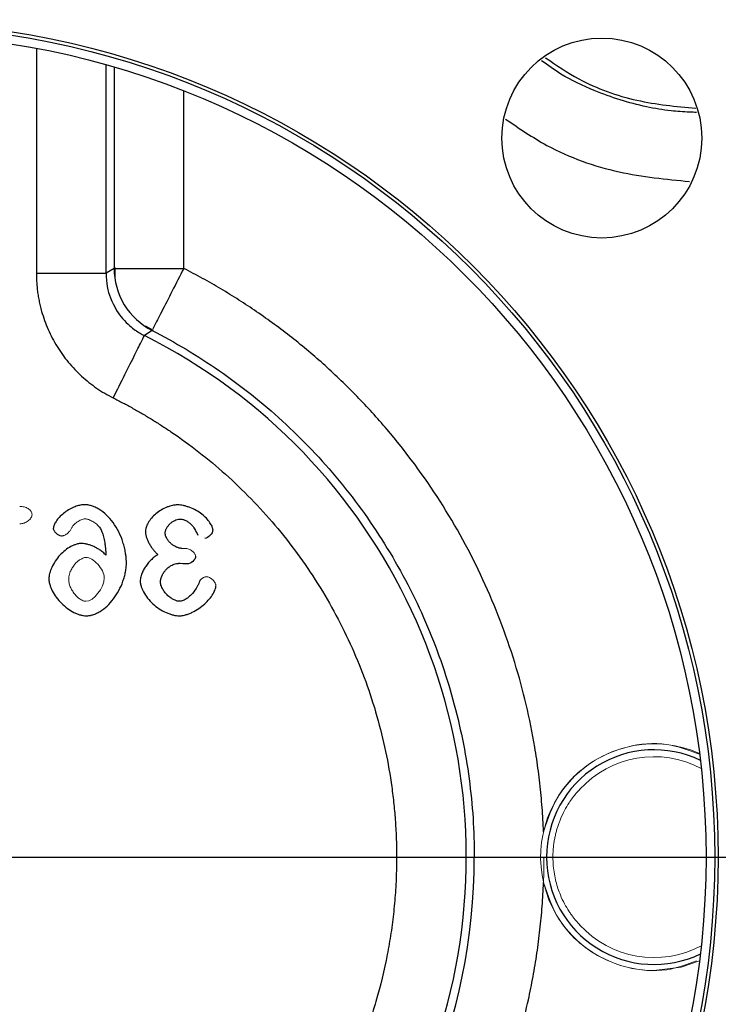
# Model space of a CAD drawing. Header units: inches. Extents: x 0.3 to 34.1, y 0.2 to 21.7.
# Tile 10 of 26: x 8.6 to 10.1, y 9.6 to 11.7. Entities that reach past the tile are written whole.
import ezdxf

# ---------------------------------------------------------------- set-up
doc = ezdxf.new("R2010")
doc.units = ezdxf.units.IN
doc.header["$MEASUREMENT"] = 0
doc.layers.add('SLD-0', color=7, linetype='Continuous', lineweight=25)
doc.styles.add('SLDTEXTSTYLE0', font='TXT', dxfattribs={"width": 0.75})
doc.dimstyles.new('SLDDIMSTYLE0', dxfattribs={"dimtxt": 0.125, "dimasz": 0.13, "dimexe": 0, "dimexo": 0.0625, "dimgap": 0.03125, "dimtad": 0, "dimtih": 1, "dimtoh": 1, "dimlfac": 0.8, "dimrnd": 1e-09, "dimzin": 12, "dimdsep": 46, "dimtxsty": 'SLDTEXTSTYLE0', "dimsah": 1, "dimcen": 0.09, "dimadec": 0, "dimazin": 3, "dimtfac": 1, "dimtofl": 0, "dimtmove": 0, "dimatfit": 3, "dimfxl": 1, "dimfrac": 2, "dimtolj": 1, "dimtzin": 12, "dimarcsym": 0})

# ---------------------------------------------------------------- blocks, each defined once
blk = doc.blocks.new('_D_1')
at = {"layer": 'SLD-0'}
for p, q in [((10.2748, 9.8994), (13.6165, 9.8994)), ((13.4915, 9.8994), (13.4915, 7.5998)), ((13.2375, 7.5744), (13.1994, 7.5744)), ((13.1994, 7.5744), (13.1994, 7.3759)), ((13.7455, 7.5744), (13.7836, 7.5744)), ((13.7836, 7.5744), (13.7836, 7.3759)), ((13.1994, 7.3759), (13.2375, 7.3759)), ((13.7836, 7.3759), (13.7455, 7.3759)), ((13.4915, 4.6187), (13.4915, 7.1889)), ((9.08, 4.6187), (13.6165, 4.6187))]:
    blk.add_line(p, q, dxfattribs=at)
for points in [[(13.4915, 9.8994), (13.4715, 9.7694), (13.5115, 9.7694)], [(13.4915, 4.6187), (13.5115, 4.7487), (13.4715, 4.7487)]]:
    blk.add_solid(points, dxfattribs=at)
at = {"layer": 'SLD-0', "char_height": 0.125, "attachment_point": 1, "style": 'SLDTEXTSTYLE0'}
for s, insert in [('107.30', (13.2375, 7.5371)), ('4.22', (13.3299, 7.35))]:
    blk.add_mtext(s, dxfattribs=dict(at, insert=insert))
blk = doc.blocks.new('SW_CENTERMARKSYMBOL_0')
at = {"layer": 'SLD-0', "color": 0}
blk.add_line((0.25, 0), (1.8959, 0), dxfattribs=at)

msp = doc.modelspace()

# ---------------------------------------------------------------- linework, layer by layer
at = {"color": 8, "linetype": 'Continuous', "lineweight": 25}
for p, q in [((8.659, 11.6393), (8.659, 11.1553)), ((8.8089, 11.1553), (8.8089, 11.6041)), ((8.8262, 11.5991), (8.8262, 11.1659)), ((8.9761, 11.1659), (8.9761, 11.5479))]:
    msp.add_line(p, q, dxfattribs=at)
at = {"color": 7, "linetype": 'Continuous', "lineweight": 25}
for p, q in [((8.8262, 11.1659), (8.8089, 11.1553)), ((8.8278, 11.168), (8.8279, 11.1483)), ((8.893, 11.042), (8.9105, 11.0329)), ((8.9079, 11.0324), (8.8916, 11.0213)), ((9.6012, 9.8994), (9.7511, 9.8994))]:
    msp.add_line(p, q, dxfattribs=at)
at = {"color": 144, "linetype": 'Continuous', "lineweight": 18}
msp.add_line((8.9786, 10.5635), (8.9722, 10.5635), dxfattribs=at)
at = {"color": 144, "linetype": 'Continuous', "lineweight": 18, "flags": 128}
msp.add_lwpolyline([(9.9876, 9.6557), (10.0459, 9.6628), (10.0857, 9.6763)], dxfattribs=at)
at = {"color": 7, "linetype": 'Continuous', "lineweight": 25}
for centre, radius in [((8.3288, 9.8994), 3.2037), ((8.3288, 9.8994), 3.1263), ((8.3288, 9.8994), 1.7969), ((8.3288, 9.8994), 1.7897), ((8.3288, 9.8994), 1.7709), ((9.8756, 11.4462), 0.215)]:
    msp.add_circle(centre, radius, dxfattribs=at)
for centre, radius, start, end in [((8.3288, 9.8994), 1.2551, 116.6401, 63.3599), ((9.9876, 9.8994), 0.2309, 64.3548, 180), ((8.3288, 9.8994), 1.2724, 180, 0), ((9.9876, 9.8994), 0.2309, 180, 295.6452)]:
    msp.add_arc(centre, radius, start, end, dxfattribs=at)
at = {"color": 144, "linetype": 'Continuous', "lineweight": 18}
for centre, radius, start, end in [((9.9876, 9.8994), 0.2437, 66.275, 270), ((9.9876, 9.8994), 0.2161, 61.8596, 137.659), ((8.3288, 9.8994), 1.4223, 357.7963, 0), ((9.9876, 9.8994), 0.2161, 222.341, 298.1404)]:
    msp.add_arc(centre, radius, start, end, dxfattribs=at)
at = {"color": 7, "linetype": 'Continuous', "lineweight": 25}
for points, knots in [([(7.1621, 7.0828), (7.1499, 7.0879), (7.1253, 7.0982), (7.0888, 7.1142), (7.0525, 7.1306), (7.0164, 7.1475), (6.9806, 7.1649), (6.945, 7.1827), (6.9096, 7.201), (6.8745, 7.2198), (6.8397, 7.239), (6.8051, 7.2587), (6.7707, 7.2788), (6.7366, 7.2994), (6.7027, 7.3205), (6.6387, 7.3614), (6.5463, 7.4246), (6.4285, 7.5139), (6.3151, 7.6088), (6.2053, 7.7102), (6.0993, 7.8181), (5.9973, 7.9331), (5.9007, 8.0536), (5.779, 8.2224), (5.6427, 8.446), (5.5071, 8.7306), (5.4017, 9.0278), (5.3278, 9.3326), (5.2859, 9.6401), (5.2755, 9.9442), (5.2946, 10.2429), (5.3413, 10.5296), (5.4132, 10.8052), (5.5083, 11.0678), (5.6267, 11.3206), (5.7708, 11.5663), (5.9404, 11.8021), (6.1381, 12.0268), (6.3606, 12.2345), (6.6076, 12.4223), (6.8754, 12.5856), (7.1601, 12.7211), (7.4572, 12.8266), (7.7117, 12.8883), (7.9171, 12.9216), (8.0706, 12.9385), (8.224, 12.9477), (8.3752, 12.9491), (8.5247, 12.9431), (8.6719, 12.9301), (8.8184, 12.9099), (8.9382, 12.8874), (9.0317, 12.8663), (9.0994, 12.8495), (9.1667, 12.8311), (9.2334, 12.8112), (9.2997, 12.7898), (9.3655, 12.7668), (9.4309, 12.7424), (9.474, 12.7249), (9.4956, 12.7161)], [0, 0, 0, 0, 0.004171, 0.008337, 0.0125, 0.01666, 0.020818, 0.024974, 0.02913, 0.033286, 0.037443, 0.041601, 0.045761, 0.049924, 0.054091, 0.058262, 0.073718, 0.089139, 0.10456, 0.120018, 0.135974, 0.151932, 0.16814, 0.18435, 0.217102, 0.25003, 0.282957, 0.315709, 0.348117, 0.38002, 0.410888, 0.441759, 0.470878, 0.5, 0.52912, 0.558242, 0.58911, 0.619981, 0.651884, 0.684292, 0.717044, 0.749971, 0.782899, 0.815651, 0.831859, 0.848069, 0.864024, 0.879983, 0.895439, 0.91086, 0.926281, 0.941739, 0.949035, 0.956319, 0.963596, 0.970869, 0.978142, 0.985419, 0.992704, 1, 1, 1, 1]), ([(9.4956, 12.7161), (9.5078, 12.711), (9.5324, 12.7007), (9.5689, 12.6847), (9.6052, 12.6683), (9.6413, 12.6513), (9.6771, 12.634), (9.7127, 12.6161), (9.7481, 12.5978), (9.7832, 12.5791), (9.818, 12.5599), (9.8526, 12.5402), (9.887, 12.5201), (9.9211, 12.4995), (9.955, 12.4784), (10.019, 12.4375), (10.1114, 12.3743), (10.2292, 12.285), (10.3426, 12.1901), (10.4524, 12.0887), (10.5584, 11.9807), (10.6604, 11.8658), (10.757, 11.7453), (10.8786, 11.5765), (11.015, 11.3529), (11.1505, 11.0682), (11.256, 10.7711), (11.3299, 10.4663), (11.3718, 10.1588), (11.3822, 9.8547), (11.3631, 9.5559), (11.3163, 9.2693), (11.2445, 8.9937), (11.1494, 8.7311), (11.031, 8.4783), (10.8869, 8.2326), (10.7172, 7.9968), (10.5195, 7.772), (10.2971, 7.5644), (10.0501, 7.3766), (9.7823, 7.2133), (9.4976, 7.0777), (9.2005, 6.9723), (8.946, 6.9106), (8.7406, 6.8773), (8.5871, 6.8603), (8.4337, 6.8512), (8.2824, 6.8498), (8.133, 6.8558), (7.9858, 6.8688), (7.8393, 6.889), (7.7195, 6.9115), (7.626, 6.9325), (7.5583, 6.9494), (7.491, 6.9678), (7.4243, 6.9877), (7.358, 7.0091), (7.2922, 7.0321), (7.2268, 7.0565), (7.1837, 7.074), (7.1621, 7.0828)], [0, 0, 0, 0, 0.004171, 0.008337, 0.0125, 0.01666, 0.020818, 0.024974, 0.02913, 0.033286, 0.037443, 0.041601, 0.045761, 0.049924, 0.054091, 0.058262, 0.073718, 0.089139, 0.10456, 0.120018, 0.135974, 0.151932, 0.16814, 0.18435, 0.217102, 0.25003, 0.282957, 0.315709, 0.348117, 0.38002, 0.410888, 0.441759, 0.470878, 0.5, 0.52912, 0.558242, 0.58911, 0.619981, 0.651884, 0.684292, 0.717044, 0.749971, 0.782899, 0.815651, 0.831859, 0.848069, 0.864024, 0.879983, 0.895439, 0.91086, 0.926281, 0.941739, 0.949035, 0.956319, 0.963596, 0.970869, 0.978142, 0.985419, 0.992704, 1, 1, 1, 1]), ([(8.8262, 11.1659), (8.8262, 11.1385), (8.8417, 11.0836), (8.8835, 11.0449), (8.9079, 11.0324)], [0.0000272, 0.0000272, 0.0000272, 0.0000272, 0.4999999, 0.9999728, 0.9999728, 0.9999728, 0.9999728]), ([(8.8298, 11.1659), (8.832, 11.1659), (8.8372, 11.1659), (8.8698, 11.1659), (8.9184, 11.1659), (8.9569, 11.1659), (8.9761, 11.1659)], [0, 0, 0, 0, 0.194215, 0.46281, 0.731405, 1, 1, 1, 1]), ([(8.9761, 11.1659), (8.9677, 11.1494), (8.9502, 11.1152), (8.9276, 11.0711), (8.9127, 11.0419), (8.9104, 11.0373), (8.9095, 11.0355)], [0, 0, 0, 0, 0.258504, 0.537305, 0.816105, 1, 1, 1, 1]), ([(9.7501, 9.9541), (9.7497, 9.9628), (9.7489, 9.9802), (9.7472, 10.0062), (9.745, 10.0322), (9.7423, 10.0582), (9.7392, 10.0841), (9.7355, 10.1099), (9.7279, 10.1579), (9.7138, 10.2278), (9.689, 10.3188), (9.658, 10.4086), (9.6083, 10.5264), (9.5312, 10.6674), (9.4357, 10.7966), (9.3497, 10.8913), (9.2813, 10.9571), (9.2091, 11.0179), (9.1464, 11.0639), (9.095, 11.098), (9.0561, 11.122), (9.0166, 11.1447), (8.9896, 11.1588), (8.9761, 11.1659)], [0, 0, 0, 0, 0.0173256, 0.0346367, 0.0519391, 0.0692385, 0.0865409, 0.103852, 0.1211776, 0.1833625, 0.2455811, 0.3088967, 0.372246, 0.4999992, 0.6277524, 0.6910676, 0.7544173, 0.8166016, 0.8788207, 0.9091301, 0.9394089, 0.9696884, 1, 1, 1, 1]), ([(8.659, 11.1553), (8.659, 11.1513), (8.6591, 11.1434), (8.6599, 11.1317), (8.661, 11.1199), (8.6626, 11.1082), (8.6647, 11.0966), (8.6673, 11.085), (8.6728, 11.064), (8.6835, 11.0342), (8.7028, 10.9974), (8.727, 10.9636), (8.7509, 10.9385), (8.7719, 10.9205), (8.7885, 10.9082), (8.806, 10.8969), (8.8182, 10.8905), (8.8244, 10.8873)], [0, 0, 0, 0, 0.035672, 0.071263, 0.106827, 0.142422, 0.178101, 0.213922, 0.249937, 0.374589, 0.499701, 0.624737, 0.74957, 0.812312, 0.874764, 0.937226, 1, 1, 1, 1]), ([(8.8089, 11.1553), (8.8089, 11.1357), (8.8128, 11.116), (8.827, 11.0816), (8.8367, 11.0664), (8.8562, 11.0454), (8.8646, 11.0381), (8.8795, 11.0279), (8.8854, 11.0243), (8.8916, 11.0213)], [-0.6698893, -0.6698893, -0.6698893, -0.6698893, -0.5861531, -0.5861531, -0.4521753, -0.4521753, -0.2378107, -0.2378107, 0, 0, 0, 0]), ([(8.8244, 10.8873), (8.833, 10.9044), (8.8416, 10.9216), (8.8576, 10.9534), (8.8649, 10.9681), (8.8773, 10.9927), (8.8823, 11.0028), (8.8893, 11.0167), (8.8913, 11.0207), (8.8916, 11.0213)], [0, 0, 0, 0, 0.25, 0.25, 0.5, 0.5, 0.75, 0.75, 1, 1, 1, 1]), ([(8.9079, 11.0324), (8.9572, 11.0072), (9.0057, 10.9783), (9.0998, 10.9133), (9.1453, 10.8771), (9.2316, 10.7979), (9.2725, 10.755), (9.3482, 10.6633), (9.3829, 10.6145), (9.4453, 10.5126), (9.4729, 10.4595), (9.5201, 10.3504), (9.5398, 10.2944), (9.5709, 10.1815), (9.5824, 10.1245), (9.5976, 10.0112), (9.6012, 9.9548), (9.6012, 9.8994)], [0, 0, 0, 0, 0.125, 0.125, 0.25, 0.25, 0.375, 0.375, 0.5, 0.5, 0.625, 0.625, 0.75, 0.75, 0.875, 0.875, 1, 1, 1, 1]), ([(8.8244, 10.8873), (8.8315, 10.8836), (8.8458, 10.8764), (8.8669, 10.8649), (8.8877, 10.853), (8.9083, 10.8406), (8.9286, 10.8278), (8.9626, 10.8053), (9.0093, 10.7713), (9.0669, 10.7231), (9.1216, 10.6707), (9.1907, 10.5945), (9.2676, 10.4896), (9.3292, 10.3743), (9.3684, 10.2772), (9.3925, 10.2028), (9.4112, 10.1272), (9.4222, 10.0638), (9.4284, 10.013), (9.4316, 9.9752), (9.4336, 9.9373), (9.4339, 9.9121), (9.434, 9.8994)], [0, 0, 0, 0, 0.0196793, 0.0393343, 0.0589743, 0.0786086, 0.0982464, 0.117897, 0.178868, 0.2397637, 0.302305, 0.3648246, 0.4920561, 0.6205091, 0.6847298, 0.7489933, 0.8124399, 0.8758022, 0.9069127, 0.937958, 0.9689749, 1, 1, 1, 1]), ([(8.7628, 10.6575), (8.7614, 10.6574), (8.7586, 10.6574), (8.7542, 10.6567), (8.7496, 10.6556), (8.7448, 10.6541), (8.7375, 10.6512), (8.7281, 10.6464), (8.7175, 10.639), (8.7084, 10.6308), (8.7024, 10.6235), (8.6989, 10.6177), (8.6971, 10.6139), (8.6959, 10.6104), (8.6957, 10.6082), (8.6956, 10.6072)], [0, 0, 0, 0, 0.04703, 0.096758, 0.149584, 0.205842, 0.265808, 0.412299, 0.561608, 0.698453, 0.823888, 0.877097, 0.925283, 0.965966, 1, 1, 1, 1]), ([(8.8528, 10.5328), (8.8527, 10.5349), (8.8526, 10.5395), (8.852, 10.5464), (8.8507, 10.5551), (8.8486, 10.5652), (8.8443, 10.5807), (8.8369, 10.5992), (8.825, 10.6191), (8.8108, 10.6356), (8.7971, 10.646), (8.7859, 10.652), (8.7779, 10.6551), (8.7702, 10.6571), (8.7652, 10.6574), (8.7628, 10.6575)], [0, 0, 0, 0, 0.039426, 0.081301, 0.125752, 0.19605, 0.267388, 0.413551, 0.552458, 0.682044, 0.803779, 0.858354, 0.910516, 0.957461, 1, 1, 1, 1]), ([(8.9631, 10.6571), (8.962, 10.6571), (8.9596, 10.657), (8.956, 10.6566), (8.9514, 10.6557), (8.9459, 10.6543), (8.9375, 10.6513), (8.9272, 10.6463), (8.916, 10.6384), (8.9066, 10.6291), (8.9005, 10.6205), (8.897, 10.6135), (8.8951, 10.6086), (8.8939, 10.604), (8.8937, 10.601), (8.8937, 10.5996)], [0, 0, 0, 0, 0.035007, 0.072786, 0.113524, 0.178728, 0.246605, 0.389354, 0.530738, 0.666501, 0.795902, 0.853866, 0.908743, 0.957286, 1, 1, 1, 1]), ([(9.0387, 10.6039), (9.0386, 10.6045), (9.0386, 10.6059), (9.038, 10.6081), (9.0369, 10.611), (9.0352, 10.6147), (9.0314, 10.6209), (9.0249, 10.6288), (9.0148, 10.6376), (9.0028, 10.6455), (8.9916, 10.6507), (8.9824, 10.6539), (8.9756, 10.6557), (8.9692, 10.6569), (8.9651, 10.657), (8.9631, 10.6571)], [0, 0, 0, 0, 0.019586, 0.042407, 0.068807, 0.115085, 0.166597, 0.290526, 0.425159, 0.574938, 0.726953, 0.801617, 0.873419, 0.940493, 1, 1, 1, 1]), ([(8.9362, 10.5969), (8.9363, 10.5976), (8.9363, 10.5992), (8.9369, 10.6016), (8.9378, 10.6041), (8.9395, 10.6076), (8.9423, 10.6118), (8.9464, 10.6165), (8.9512, 10.6206), (8.9565, 10.6239), (8.9619, 10.6262), (8.9658, 10.6266), (8.9676, 10.6267)], [0, 0, 0, 0, 0.0491685, 0.1018866, 0.1590855, 0.2214963, 0.3488136, 0.484335, 0.6225416, 0.754306, 0.8841415, 1, 1, 1, 1]), ([(8.9676, 10.6267), (8.9686, 10.6267), (8.9707, 10.6266), (8.9739, 10.626), (8.9772, 10.625), (8.9815, 10.6232), (8.9867, 10.6201), (8.9934, 10.6141), (9.0004, 10.6048), (9.0043, 10.5966), (9.0064, 10.5921)], [0, 0, 0, 0, 0.057014, 0.115791, 0.177119, 0.241692, 0.370694, 0.506266, 0.729566, 1, 1, 1, 1]), ([(8.7949, 10.609), (8.7957, 10.6078), (8.7973, 10.6054), (8.7993, 10.6012), (8.8011, 10.5965), (8.8028, 10.5912), (8.8043, 10.5855), (8.8055, 10.5792), (8.8066, 10.5724), (8.8075, 10.5651), (8.8082, 10.5572), (8.8086, 10.5518), (8.8087, 10.549)], [0, 0, 0, 0, 0.068213, 0.142432, 0.223224, 0.311028, 0.406186, 0.508966, 0.619582, 0.738205, 0.864973, 1, 1, 1, 1]), ([(8.8937, 10.5996), (8.8937, 10.5986), (8.8938, 10.5966), (8.8942, 10.5935), (8.895, 10.5901), (8.8964, 10.5856), (8.8987, 10.5798), (8.9022, 10.573), (8.9063, 10.5664), (8.9108, 10.5603), (8.9155, 10.5548), (8.9189, 10.5517), (8.9206, 10.5503)], [0, 0, 0, 0, 0.05136, 0.106338, 0.165334, 0.228675, 0.354685, 0.490692, 0.624909, 0.758509, 0.885327, 1, 1, 1, 1]), ([(8.9722, 10.5635), (8.9712, 10.5636), (8.9693, 10.5636), (8.9664, 10.5642), (8.9634, 10.5651), (8.9592, 10.5669), (8.9542, 10.5697), (8.9485, 10.574), (8.9436, 10.579), (8.94, 10.5841), (8.9377, 10.5888), (8.9365, 10.5928), (8.9363, 10.5956), (8.9362, 10.5969)], [0, 0, 0, 0, 0.052528, 0.108239, 0.167861, 0.231989, 0.361758, 0.496356, 0.632408, 0.760238, 0.846054, 0.925168, 1, 1, 1, 1]), ([(8.7566, 10.5742), (8.7555, 10.5742), (8.7531, 10.5741), (8.7495, 10.5735), (8.745, 10.5723), (8.7395, 10.5704), (8.731, 10.5664), (8.7205, 10.5596), (8.7092, 10.549), (8.6995, 10.5367), (8.6933, 10.5253), (8.6895, 10.5161), (8.6876, 10.5097), (8.6863, 10.5037), (8.6861, 10.4999), (8.686, 10.4981)], [0, 0, 0, 0, 0.029882, 0.062453, 0.097995, 0.155862, 0.217341, 0.351355, 0.490687, 0.631431, 0.771463, 0.835955, 0.897468, 0.952356, 1, 1, 1, 1]), ([(8.8087, 10.549), (8.8078, 10.55), (8.8058, 10.5523), (8.8022, 10.5554), (8.7975, 10.5589), (8.7916, 10.5627), (8.7846, 10.5665), (8.7773, 10.5697), (8.7701, 10.5721), (8.7632, 10.5738), (8.7587, 10.5741), (8.7566, 10.5742)], [0, 0, 0, 0, 0.072582, 0.151844, 0.238325, 0.369829, 0.506988, 0.642848, 0.772047, 0.894386, 1, 1, 1, 1]), ([(8.9206, 10.5503), (8.9195, 10.5496), (8.9172, 10.5483), (8.9139, 10.5459), (8.9105, 10.5431), (8.9058, 10.5389), (8.9003, 10.5329), (8.8944, 10.525), (8.8893, 10.5167), (8.8859, 10.5092), (8.8838, 10.5029), (8.8827, 10.498), (8.8825, 10.4948), (8.8824, 10.4933)], [0, 0, 0, 0, 0.053994, 0.111661, 0.173299, 0.239147, 0.377475, 0.518541, 0.656858, 0.787388, 0.866809, 0.937346, 1, 1, 1, 1]), ([(8.7665, 10.4185), (8.7677, 10.4185), (8.77, 10.4186), (8.7736, 10.4191), (8.7772, 10.4199), (8.7822, 10.4213), (8.7887, 10.4239), (8.7992, 10.4296), (8.8119, 10.4395), (8.8254, 10.4547), (8.837, 10.4726), (8.8443, 10.4892), (8.8486, 10.5029), (8.851, 10.5131), (8.8525, 10.523), (8.8527, 10.5296), (8.8528, 10.5328)], [0, 0, 0, 0, 0.022208, 0.045205, 0.069142, 0.094153, 0.146835, 0.202949, 0.325133, 0.45688, 0.595361, 0.736218, 0.805411, 0.873197, 0.938323, 1, 1, 1, 1]), ([(8.9261, 10.4913), (8.9261, 10.4925), (8.9262, 10.4948), (8.9269, 10.4983), (8.928, 10.5019), (8.93, 10.5067), (8.9333, 10.5124), (8.9384, 10.5185), (8.9443, 10.5237), (8.9501, 10.5274), (8.9555, 10.5297), (8.9601, 10.531), (8.9631, 10.5312), (8.9646, 10.5313)], [0, 0, 0, 0, 0.057415, 0.116721, 0.178722, 0.244121, 0.372374, 0.505572, 0.637524, 0.76397, 0.847858, 0.925874, 1, 1, 1, 1]), ([(8.686, 10.4981), (8.6861, 10.4968), (8.6861, 10.4942), (8.6868, 10.4901), (8.6881, 10.485), (8.6901, 10.4789), (8.6944, 10.4696), (8.7017, 10.4579), (8.7128, 10.4453), (8.7255, 10.4342), (8.7373, 10.427), (8.7468, 10.4227), (8.7537, 10.4204), (8.7602, 10.4188), (8.7645, 10.4186), (8.7665, 10.4185)], [0, 0, 0, 0, 0.031698, 0.065695, 0.102275, 0.160623, 0.222984, 0.356721, 0.496507, 0.636783, 0.771672, 0.834838, 0.894546, 0.949837, 1, 1, 1, 1]), ([(8.8824, 10.4933), (8.8825, 10.4922), (8.8826, 10.4899), (8.8832, 10.4863), (8.8844, 10.4817), (8.8864, 10.4761), (8.8907, 10.4672), (8.898, 10.4561), (8.9095, 10.4439), (8.923, 10.4334), (8.9355, 10.4266), (8.9457, 10.4225), (8.9531, 10.4203), (8.96, 10.4188), (8.9645, 10.4186), (8.9666, 10.4185)], [0, 0, 0, 0, 0.027032, 0.05694, 0.089996, 0.145064, 0.203948, 0.335621, 0.473115, 0.615653, 0.757693, 0.824772, 0.889013, 0.947851, 1, 1, 1, 1]), ([(8.9663, 10.4498), (8.9653, 10.4499), (8.9634, 10.45), (8.9605, 10.4507), (8.9573, 10.4518), (8.9527, 10.454), (8.9469, 10.4576), (8.9404, 10.4633), (8.9347, 10.4698), (8.9305, 10.4763), (8.9279, 10.482), (8.9264, 10.4867), (8.9262, 10.4898), (8.9261, 10.4913)], [0, 0, 0, 0, 0.044316, 0.093135, 0.147273, 0.207331, 0.339008, 0.478246, 0.62226, 0.760612, 0.849783, 0.928895, 1, 1, 1, 1]), ([(9.0107, 10.4935), (9.0099, 10.4917), (9.0085, 10.488), (9.0058, 10.4826), (9.0008, 10.474), (8.9942, 10.4654), (8.9859, 10.4578), (8.9801, 10.4538), (8.975, 10.4514), (8.9706, 10.4501), (8.9677, 10.4499), (8.9663, 10.4498)], [0, 0, 0, 0, 0.090812, 0.182779, 0.276314, 0.547049, 0.675165, 0.791191, 0.866255, 0.935203, 1, 1, 1, 1]), ([(8.9666, 10.4185), (8.968, 10.4186), (8.9708, 10.4187), (8.9753, 10.4194), (8.9807, 10.4207), (8.9872, 10.4228), (8.9969, 10.427), (9.0087, 10.4338), (9.0211, 10.4436), (9.0314, 10.4544), (9.038, 10.4637), (9.0419, 10.4708), (9.0438, 10.4752), (9.0452, 10.4789), (9.0454, 10.4811), (9.0455, 10.4821)], [0, 0, 0, 0, 0.038097, 0.079667, 0.12503, 0.195448, 0.27021, 0.421041, 0.574323, 0.710316, 0.83919, 0.890622, 0.937307, 0.973374, 1, 1, 1, 1]), ([(9.434, 9.8994), (9.4339, 9.8916), (9.4339, 9.876), (9.4331, 9.8526), (9.4319, 9.8292), (9.4301, 9.8059), (9.4279, 9.7826), (9.4252, 9.7593), (9.422, 9.7361), (9.4182, 9.713), (9.4092, 9.6636), (9.3911, 9.5887), (9.3568, 9.4891), (9.3125, 9.3919), (9.2576, 9.2971), (9.1928, 9.2073), (9.1182, 9.1233), (9.0352, 9.0469), (8.9446, 8.9794), (8.848, 8.9216), (8.7471, 8.8745), (8.643, 8.838), (8.5046, 8.8044), (8.3288, 8.7877), (8.1531, 8.8044), (8.0147, 8.838), (7.9106, 8.8745), (7.8097, 8.9216), (7.7131, 8.9794), (7.6225, 9.0469), (7.5395, 9.1233), (7.4648, 9.2073), (7.4001, 9.2971), (7.3451, 9.3919), (7.3009, 9.4891), (7.2666, 9.5887), (7.247, 9.6697), (7.2363, 9.7315), (7.2306, 9.7732), (7.2266, 9.8152), (7.2241, 9.8573), (7.2238, 9.8854), (7.2237, 9.8994)], [0, 0, 0, 0, 0.0067617, 0.0135132, 0.0202575, 0.0269977, 0.0337369, 0.040478, 0.0472242, 0.0539784, 0.0607438, 0.0906324, 0.1205095, 0.1516671, 0.1828388, 0.2150274, 0.2472513, 0.2798078, 0.312389, 0.3446971, 0.3770036, 0.4084626, 0.439904, 0.5000047, 0.5601014, 0.591535, 0.6229997, 0.655301, 0.6876138, 0.7201901, 0.7527528, 0.7849699, 0.8171686, 0.8483296, 0.8794978, 0.909364, 0.93926, 0.951428, 0.9635682, 0.9756984, 0.9878364, 1, 1, 1, 1]), ([(6.9076, 9.8448), (6.908, 9.8363), (6.9087, 9.8193), (6.9104, 9.7938), (6.9125, 9.7684), (6.9151, 9.7431), (6.9181, 9.7178), (6.9216, 9.6926), (6.9255, 9.6675), (6.9299, 9.6424), (6.9348, 9.6173), (6.9476, 9.5568), (6.9733, 9.4618), (7.0214, 9.334), (7.0823, 9.2097), (7.1567, 9.0898), (7.2431, 8.977), (7.341, 8.8729), (7.4489, 8.779), (7.5649, 8.697), (7.6876, 8.6273), (7.8141, 8.5712), (7.9437, 8.5281), (8.114, 8.4889), (8.3288, 8.4695), (8.5437, 8.4889), (8.714, 8.5281), (8.8436, 8.5712), (8.9701, 8.6273), (9.0928, 8.697), (9.2088, 8.779), (9.3166, 8.8729), (9.4146, 8.977), (9.501, 9.0898), (9.5753, 9.2097), (9.6363, 9.334), (9.6844, 9.4618), (9.7123, 9.565), (9.728, 9.6423), (9.7363, 9.6926), (9.7428, 9.7431), (9.7476, 9.7938), (9.7492, 9.8278), (9.7501, 9.8448)], [0, 0, 0, 0, 0.005859, 0.011711, 0.017557, 0.023399, 0.02924, 0.03508, 0.040922, 0.046768, 0.05262, 0.058479, 0.08937, 0.120273, 0.152385, 0.184509, 0.217268, 0.250039, 0.282798, 0.31557, 0.347681, 0.379805, 0.410696, 0.4416, 0.500001, 0.558403, 0.589294, 0.620197, 0.652309, 0.684433, 0.717192, 0.749963, 0.782722, 0.815493, 0.847605, 0.879729, 0.91062, 0.941523, 0.95323, 0.964916, 0.976596, 0.988286, 1, 1, 1, 1])]:
    msp.add_open_spline(points, degree=3, knots=knots, dxfattribs=at)
at = {"color": 8, "linetype": 'Continuous', "lineweight": 25}
for points, knots in [([(10.0795, 11.5013), (10.0744, 11.5015), (10.056, 11.5021), (10.0199, 11.5047), (9.9504, 11.5161), (9.8704, 11.542), (9.795, 11.5772), (9.7597, 11.6027), (9.7461, 11.6125)], [0, 0, 0, 0, 0.042652, 0.154492, 0.304206, 0.634284, 0.858706, 1, 1, 1, 1]), ([(9.7546, 11.6188), (9.778, 11.6028), (9.8382, 11.5619), (9.9487, 11.5228), (10.0352, 11.5143), (10.0777, 11.5102)], [0, 0, 0, 0, 0.245747, 0.630491, 1, 1, 1, 1]), ([(9.6686, 11.487), (9.6976, 11.4672), (9.7723, 11.4162), (9.9078, 11.3681), (10.0137, 11.3577), (10.0645, 11.3528)], [0, 0, 0, 0, 0.248587, 0.638956, 1, 1, 1, 1])]:
    msp.add_open_spline(points, degree=3, knots=knots, dxfattribs=at)
at = {"color": 7, "linetype": 'Continuous', "lineweight": 25}
for points in [[(8.659, 11.1553), (8.6974, 11.1553), (8.7739, 11.1553), (8.8076, 11.1553), (8.8089, 11.1553)], [(8.7131, 10.5901), (8.7055, 10.5901), (8.6956, 10.6006), (8.6956, 10.6072)], [(9.0387, 10.6039), (9.0387, 10.5954), (9.028, 10.5851), (9.0217, 10.5851)], [(8.983, 10.53), (8.9812, 10.53), (8.9677, 10.5313), (8.9646, 10.5313)], [(9.0015, 10.5466), (9.0015, 10.5388), (8.9919, 10.53), (8.983, 10.53)]]:
    msp.add_open_spline(points, degree=3, dxfattribs=at)
at = {"color": 144, "linetype": 'Continuous', "lineweight": 18}
for points, knots in [([(8.6497, 10.6365), (8.6497, 10.6373), (8.6496, 10.639), (8.6487, 10.6415), (8.6472, 10.6442), (8.6447, 10.6469), (8.6399, 10.6502), (8.6341, 10.6524), (8.628, 10.6536), (8.6248, 10.6537), (8.6232, 10.6538)], [0, 0, 0, 0, 0.073244, 0.146773, 0.223779, 0.335538, 0.462018, 0.726185, 0.862765, 1, 1, 1, 1]), ([(8.6232, 10.6164), (8.6243, 10.6164), (8.6265, 10.6165), (8.6297, 10.6171), (8.6334, 10.6182), (8.6374, 10.6199), (8.6414, 10.6224), (8.6449, 10.6254), (8.6475, 10.6289), (8.6494, 10.6326), (8.6496, 10.6352), (8.6497, 10.6365)], [0, 0, 0, 0, 0.089426, 0.180195, 0.273439, 0.407019, 0.538905, 0.664735, 0.782218, 0.895141, 1, 1, 1, 1]), ([(8.7339, 10.6059), (8.7343, 10.6067), (8.735, 10.6084), (8.7367, 10.6108), (8.7391, 10.6137), (8.7423, 10.6169), (8.7464, 10.6202), (8.7508, 10.623), (8.7554, 10.6252), (8.7598, 10.6267), (8.7628, 10.627), (8.7641, 10.6271)], [0, 0, 0, 0, 0.068373, 0.144537, 0.229585, 0.360471, 0.498961, 0.637468, 0.768521, 0.893272, 1, 1, 1, 1]), ([(8.7641, 10.6271), (8.7649, 10.627), (8.7665, 10.627), (8.769, 10.6264), (8.7723, 10.6253), (8.7762, 10.6236), (8.7806, 10.6212), (8.7849, 10.6185), (8.7889, 10.6155), (8.7923, 10.6124), (8.7941, 10.6101), (8.7949, 10.609)], [0, 0, 0, 0, 0.060734, 0.131528, 0.213303, 0.341949, 0.482249, 0.624038, 0.760459, 0.890203, 1, 1, 1, 1]), ([(8.7131, 10.5901), (8.7137, 10.5901), (8.7149, 10.5902), (8.7168, 10.5907), (8.7192, 10.5916), (8.722, 10.593), (8.7251, 10.5951), (8.728, 10.5975), (8.7305, 10.6002), (8.7326, 10.6029), (8.7335, 10.6049), (8.7339, 10.6059)], [0, 0, 0, 0, 0.062625, 0.134236, 0.216099, 0.343116, 0.482024, 0.621248, 0.756699, 0.886553, 1, 1, 1, 1]), ([(9.0015, 10.5466), (9.0014, 10.5472), (9.0013, 10.5485), (9.0006, 10.5505), (8.9993, 10.5528), (8.9973, 10.5554), (8.9943, 10.558), (8.9909, 10.5603), (8.987, 10.562), (8.9829, 10.5633), (8.98, 10.5634), (8.9786, 10.5635)], [0, 0, 0, 0, 0.061226, 0.127956, 0.202598, 0.318931, 0.448436, 0.583163, 0.721253, 0.863186, 1, 1, 1, 1]), ([(8.766, 10.544), (8.7652, 10.544), (8.7637, 10.5439), (8.7614, 10.5434), (8.759, 10.5426), (8.7565, 10.5414), (8.7524, 10.5392), (8.7471, 10.5353), (8.7412, 10.529), (8.736, 10.5217), (8.7323, 10.5145), (8.7301, 10.5081), (8.7288, 10.5028), (8.7287, 10.4993), (8.7286, 10.4976)], [0, 0, 0, 0, 0.034461, 0.071206, 0.110803, 0.153708, 0.200279, 0.326021, 0.461255, 0.602884, 0.74363, 0.835721, 0.920698, 1, 1, 1, 1]), ([(8.7286, 10.4976), (8.7286, 10.4962), (8.7287, 10.4936), (8.7294, 10.4895), (8.7305, 10.4853), (8.7325, 10.4797), (8.7359, 10.473), (8.7409, 10.4657), (8.7465, 10.4593), (8.7522, 10.4547), (8.7572, 10.4518), (8.7614, 10.4502), (8.7643, 10.4499), (8.7656, 10.4498)], [0, 0, 0, 0, 0.060738, 0.124092, 0.190711, 0.261154, 0.397323, 0.536549, 0.669905, 0.792161, 0.869535, 0.937936, 1, 1, 1, 1]), ([(9.0247, 10.5025), (9.0241, 10.5025), (9.0228, 10.5024), (9.0208, 10.5018), (9.0187, 10.5008), (9.0165, 10.4995), (9.0145, 10.4981), (9.0128, 10.4966), (9.0114, 10.4951), (9.0109, 10.494), (9.0107, 10.4935)], [0, 0, 0, 0, 0.102566, 0.220137, 0.355563, 0.510715, 0.652113, 0.784495, 0.90432, 1, 1, 1, 1]), ([(9.0455, 10.4821), (9.0454, 10.4828), (9.0453, 10.4844), (9.0446, 10.4868), (9.0433, 10.4896), (9.0413, 10.4927), (9.0385, 10.4958), (9.0352, 10.4986), (9.0318, 10.5007), (9.0282, 10.5022), (9.0258, 10.5024), (9.0247, 10.5025)], [0, 0, 0, 0, 0.072484, 0.150601, 0.236468, 0.365162, 0.502447, 0.638033, 0.76799, 0.891782, 1, 1, 1, 1]), ([(10.0855, 10.1207), (10.0623, 10.1293), (10.0123, 10.148), (9.9264, 10.1406), (9.8439, 10.1033), (9.7785, 10.0376), (9.7593, 9.9813), (9.7501, 9.9541)], [0, 0, 0, 0, 0.172037, 0.372001, 0.586019, 0.800036, 1, 1, 1, 1]), ([(9.7704, 9.8994), (9.7704, 9.903), (9.7705, 9.9099), (9.7713, 9.9202), (9.7725, 9.93), (9.7741, 9.9395), (9.776, 9.9485), (9.7782, 9.9572), (9.7807, 9.9654), (9.7834, 9.9733), (9.7879, 9.9849), (9.7949, 9.9997), (9.804, 10.015), (9.8126, 10.0271), (9.8203, 10.0368), (9.8254, 10.0423), (9.8279, 10.045)], [0, 0, 0, 0, 0.063303, 0.124642, 0.184032, 0.241489, 0.297031, 0.350678, 0.402455, 0.452386, 0.5005, 0.630418, 0.750612, 0.836382, 0.919287, 1, 1, 1, 1]), ([(9.8279, 9.7539), (9.8264, 9.7555), (9.8233, 9.7588), (9.8188, 9.7641), (9.8141, 9.7698), (9.8095, 9.7761), (9.803, 9.7856), (9.7948, 9.7994), (9.787, 9.8161), (9.781, 9.8321), (9.7766, 9.8471), (9.7732, 9.8634), (9.7708, 9.881), (9.7705, 9.8932), (9.7704, 9.8994)], [0, 0, 0, 0, 0.0484824, 0.0976628, 0.1476974, 0.1987343, 0.2509129, 0.3708708, 0.5005609, 0.5883135, 0.682001, 0.7817692, 0.8877367, 1, 1, 1, 1]), ([(9.7501, 9.8448), (9.7593, 9.8176), (9.7785, 9.7613), (9.8439, 9.6956), (9.9264, 9.6584), (10.01, 9.6507), (10.0579, 9.6685), (10.0789, 9.6762)], [0, 0, 0, 0, 0.203247, 0.420778, 0.63831, 0.841556, 1, 1, 1, 1])]:
    msp.add_open_spline(points, degree=3, knots=knots, dxfattribs=at)
for points in [[(8.766, 10.544), (8.7693, 10.544), (8.7779, 10.5413), (8.7916, 10.5304), (8.8021, 10.5152), (8.8049, 10.5046), (8.8049, 10.5001)], [(8.8049, 10.5001), (8.8049, 10.4786), (8.7826, 10.4498), (8.7656, 10.4498)]]:
    msp.add_open_spline(points, degree=3, dxfattribs=at)

# ---------------------------------------------------------------- block references
at = {"layer": 'SLD-0'}
msp.add_blockref('SW_CENTERMARKSYMBOL_0', (8.3288, 9.8994), dxfattribs=at)

# ---------------------------------------------------------------- dimensions: what is measured, and where the dimension line sits
dim = msp.add_linear_dim(base=(13.4915, 9.8994), p1=(9.03, 4.6187), p2=(10.2248, 9.8994), angle=90, dimstyle='SLDDIMSTYLE0', dxfattribs=at)
dim.commit()
dim.dimension.update_dxf_attribs({"geometry": '_D_1', "text_midpoint": (13.4915, 7.3943), "dimtype": 160})

doc.saveas('drawing.dxf')
